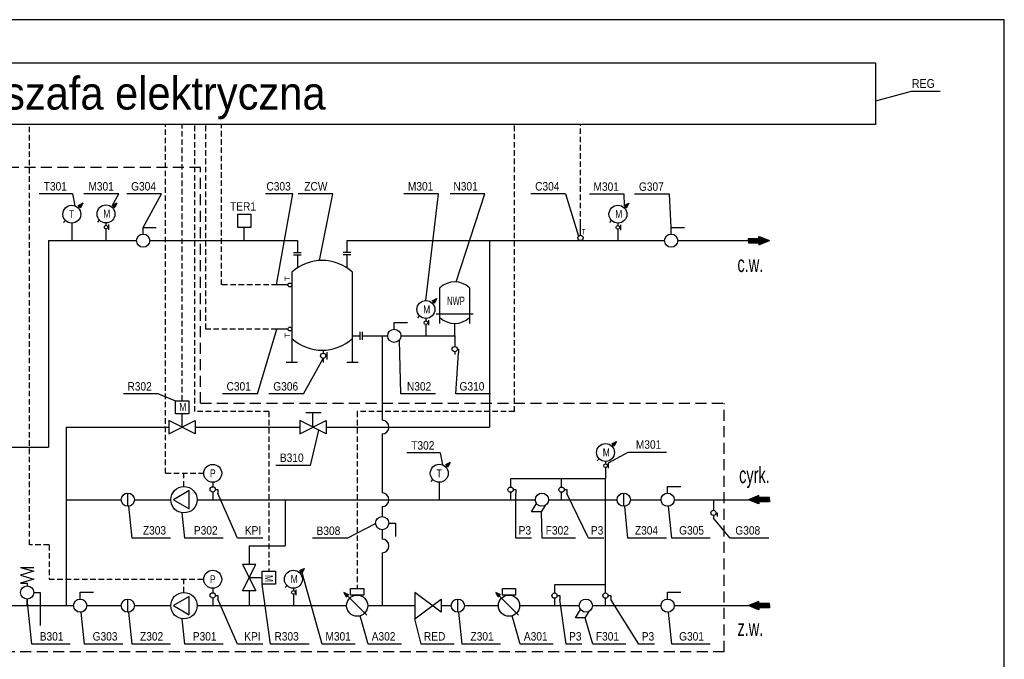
# Model space of a CAD drawing. Extents: x 75 to 485, y 19 to 306.
# Tile 3 of 3: x 261 to 485, y 160 to 306. Entities that reach past the tile are written whole.
import ezdxf

# ---------------------------------------------------------------- set-up
doc = ezdxf.new("R2010")
doc.units = 0
doc.header["$LTSCALE"] = 5
doc.header["$MEASUREMENT"] = 0
doc.linetypes.add('DASHED', pattern=[0.75, 0.5, -0.25])
doc.linetypes.add('HIDDEN', pattern=[0.375, 0.25, -0.125])
doc.layers.add('Kolor', color=7, linetype='CONTINUOUS')
doc.layers.add('Prostok†ty', color=7, linetype='CONTINUOUS')
doc.styles.add('txt', font='txt', dxfattribs={"height": 3.5})

# ---------------------------------------------------------------- blocks, each defined once
blk = doc.blocks.new('*X12')
at = {"layer": 'Prostok†ty', "color": 0, "linetype": 'ByBlock'}
for p, q in [((282.54, 263.36), (283.26, 264.08)), ((282.57, 263.33), (283.29, 264.06)), ((283.27, 264.02), (283.23, 264.06)), ((283.29, 264.05), (283.27, 264.08)), ((283.31, 264.09), (283.3, 264.1)), ((282.31, 263.59), (282.34, 263.62)), ((282.82, 263.1), (282.31, 263.6)), ((282.34, 263.56), (282.45, 263.67)), ((282.83, 263.14), (282.35, 263.62)), ((282.36, 263.53), (282.55, 263.72)), ((282.85, 263.17), (282.38, 263.64)), ((282.39, 263.51), (282.65, 263.77)), ((282.41, 263.48), (282.75, 263.82)), ((282.87, 263.2), (282.42, 263.66)), ((282.44, 263.46), (282.85, 263.87)), ((282.88, 263.24), (282.45, 263.67)), ((282.46, 263.43), (282.95, 263.92)), ((282.9, 263.27), (282.48, 263.69)), ((282.49, 263.41), (283.06, 263.97)), ((282.51, 263.38), (283.16, 264.02)), ((282.92, 263.31), (282.52, 263.71)), ((282.93, 263.34), (282.55, 263.72)), ((282.59, 263.31), (283.24, 263.96)), ((282.95, 263.37), (282.59, 263.74)), ((282.62, 263.28), (283.19, 263.86)), ((282.97, 263.41), (282.62, 263.76)), ((282.64, 263.25), (283.14, 263.75)), ((282.99, 263.44), (282.65, 263.77)), ((282.67, 263.23), (283.09, 263.65)), ((283, 263.48), (282.69, 263.79)), ((282.69, 263.2), (283.04, 263.55)), ((283.02, 263.51), (282.72, 263.81)), ((282.72, 263.18), (282.99, 263.45)), ((282.74, 263.15), (282.94, 263.35)), ((283.04, 263.54), (282.76, 263.82)), ((282.77, 263.13), (282.89, 263.25)), ((283.05, 263.58), (282.79, 263.84)), ((282.79, 263.1), (282.84, 263.14)), ((283.07, 263.61), (282.82, 263.86)), ((283.09, 263.65), (282.86, 263.88)), ((283.1, 263.68), (282.89, 263.89)), ((283.12, 263.71), (282.93, 263.91)), ((283.14, 263.75), (282.96, 263.93)), ((283.16, 263.78), (282.99, 263.94)), ((283.17, 263.82), (283.03, 263.96)), ((283.19, 263.85), (283.06, 263.98)), ((283.21, 263.88), (283.1, 263.99)), ((283.22, 263.92), (283.13, 264.01)), ((283.24, 263.95), (283.16, 264.03)), ((283.26, 263.99), (283.2, 264.05))]:
    blk.add_line(p, q, dxfattribs=at)
blk = doc.blocks.new('*X13')
at = {"layer": 'Prostok†ty', "color": 0, "linetype": 'ByBlock'}
for p, q in [((274.53, 263.52), (274.55, 263.54)), ((275.05, 263.04), (274.55, 263.54)), ((274.56, 263.5), (274.65, 263.59)), ((274.58, 263.47), (274.75, 263.64)), ((275.06, 263.08), (274.58, 263.56)), ((274.61, 263.45), (274.85, 263.69)), ((275.08, 263.11), (274.62, 263.58)), ((274.63, 263.42), (274.96, 263.75)), ((275.1, 263.15), (274.65, 263.59)), ((274.66, 263.4), (275.06, 263.8)), ((274.68, 263.37), (275.16, 263.85)), ((275.11, 263.18), (274.68, 263.61)), ((274.71, 263.35), (275.26, 263.9)), ((275.13, 263.21), (274.72, 263.63)), ((274.73, 263.32), (275.36, 263.95)), ((275.15, 263.25), (274.75, 263.64)), ((274.76, 263.29), (275.46, 264)), ((274.79, 263.27), (275.53, 264.01)), ((275.16, 263.28), (274.79, 263.66)), ((274.81, 263.24), (275.48, 263.91)), ((275.18, 263.32), (274.82, 263.68)), ((274.84, 263.22), (275.43, 263.81)), ((275.2, 263.35), (274.85, 263.69)), ((274.86, 263.19), (275.38, 263.71)), ((275.22, 263.38), (274.89, 263.71)), ((274.89, 263.17), (275.33, 263.61)), ((274.91, 263.14), (275.28, 263.5)), ((275.23, 263.42), (274.92, 263.73)), ((274.94, 263.12), (275.22, 263.4)), ((275.25, 263.45), (274.96, 263.75)), ((274.96, 263.09), (275.17, 263.3)), ((275.27, 263.49), (274.99, 263.76)), ((274.99, 263.07), (275.12, 263.2)), ((275.01, 263.04), (275.07, 263.1)), ((275.28, 263.52), (275.02, 263.78)), ((275.3, 263.55), (275.06, 263.8)), ((275.32, 263.59), (275.09, 263.81)), ((275.33, 263.62), (275.13, 263.83)), ((275.35, 263.66), (275.16, 263.85)), ((275.37, 263.69), (275.19, 263.86)), ((275.38, 263.72), (275.23, 263.88)), ((275.4, 263.76), (275.26, 263.9)), ((275.42, 263.79), (275.3, 263.91)), ((275.44, 263.83), (275.33, 263.93)), ((275.45, 263.86), (275.36, 263.95)), ((275.47, 263.89), (275.4, 263.97)), ((275.49, 263.93), (275.43, 263.98)), ((275.5, 263.96), (275.47, 264)), ((275.52, 264), (275.5, 264.02)), ((275.54, 264.03), (275.53, 264.03))]:
    blk.add_line(p, q, dxfattribs=at)
blk = doc.blocks.new('*X15')
at = {"layer": 'Prostok†ty', "color": 0, "linetype": 'ByBlock'}
for p, q in [((426.84, 255.16), (427.72, 256.04)), ((426.84, 255.36), (427.51, 256.04)), ((426.84, 255.57), (427.31, 256.04)), ((426.84, 255.77), (427.11, 256.04)), ((426.84, 255.97), (426.9, 256.04)), ((427.62, 255.08), (426.84, 255.86)), ((427.42, 255.08), (426.84, 255.66)), ((427.21, 255.08), (426.84, 255.46)), ((427.01, 255.08), (426.84, 255.25)), ((427.82, 255.08), (426.86, 256.04)), ((426.96, 255.08), (427.92, 256.04)), ((428.03, 255.08), (427.07, 256.04)), ((427.16, 255.08), (428.12, 256.04)), ((428.23, 255.08), (427.27, 256.04)), ((427.37, 255.08), (428.33, 256.04)), ((428.43, 255.08), (427.47, 256.04)), ((427.57, 255.08), (428.53, 256.04)), ((428.64, 255.08), (427.68, 256.04)), ((427.77, 255.08), (428.73, 256.04)), ((428.84, 255.08), (427.88, 256.04)), ((427.98, 255.08), (428.94, 256.04)), ((429.05, 255.08), (428.09, 256.04)), ((428.18, 255.08), (429.14, 256.04)), ((429.59, 254.74), (428.29, 256.04)), ((428.39, 255.08), (429.66, 256.35)), ((429.73, 254.8), (428.49, 256.04)), ((428.59, 255.08), (429.8, 256.29)), ((429.88, 254.86), (428.7, 256.04)), ((428.79, 255.08), (429.95, 256.24)), ((430.02, 254.92), (428.9, 256.04)), ((429, 255.08), (430.09, 256.18)), ((430.17, 254.97), (429.1, 256.04)), ((429.2, 255.08), (430.24, 256.12)), ((430.61, 255.15), (429.24, 256.52)), ((429.24, 256.34), (429.37, 256.47)), ((429.24, 256.13), (429.51, 256.41)), ((430.46, 255.09), (429.24, 256.31)), ((430.32, 255.03), (429.24, 256.11)), ((429.24, 254.91), (430.38, 256.06)), ((429.24, 254.71), (430.53, 256)), ((429.39, 254.66), (430.68, 255.94)), ((430.75, 255.21), (429.57, 256.39)), ((429.73, 254.8), (430.82, 255.89)), ((430.9, 255.26), (429.91, 256.25)), ((430.07, 254.93), (430.97, 255.83)), ((431.04, 255.32), (430.25, 256.11)), ((430.41, 255.07), (431.11, 255.77)), ((431.19, 255.38), (430.59, 255.98)), ((430.75, 255.21), (431.26, 255.71)), ((431.33, 255.44), (430.93, 255.84)), ((431.09, 255.34), (431.4, 255.65)), ((431.48, 255.5), (431.27, 255.71)), ((431.43, 255.48), (431.55, 255.6)), ((431.62, 255.56), (431.61, 255.57)), ((429.44, 254.68), (429.24, 254.89)), ((429.3, 254.62), (429.24, 254.69))]:
    blk.add_line(p, q, dxfattribs=at)
blk = doc.blocks.new('*X22')
at = {"layer": 'Prostok†ty', "color": 0, "linetype": 'ByBlock'}
for p, q in [((324.9, 180.57), (324.94, 180.61)), ((325.41, 180.09), (324.91, 180.59)), ((324.93, 180.55), (325.04, 180.66)), ((325.43, 180.13), (324.94, 180.61)), ((324.95, 180.52), (325.14, 180.71)), ((324.98, 180.5), (325.24, 180.76)), ((325.44, 180.16), (324.98, 180.63)), ((325.01, 180.47), (325.34, 180.81)), ((325.46, 180.19), (325.01, 180.64)), ((325.03, 180.45), (325.45, 180.86)), ((325.48, 180.23), (325.04, 180.66)), ((325.06, 180.42), (325.55, 180.91)), ((325.08, 180.4), (325.65, 180.96)), ((325.49, 180.26), (325.08, 180.68)), ((325.11, 180.37), (325.75, 181.01)), ((325.51, 180.3), (325.11, 180.7)), ((325.13, 180.35), (325.85, 181.07)), ((325.53, 180.33), (325.15, 180.71)), ((325.16, 180.32), (325.89, 181.05)), ((325.18, 180.29), (325.84, 180.95)), ((325.55, 180.36), (325.18, 180.73)), ((325.21, 180.27), (325.79, 180.84)), ((325.56, 180.4), (325.21, 180.75)), ((325.23, 180.24), (325.73, 180.74)), ((325.58, 180.43), (325.25, 180.76)), ((325.26, 180.22), (325.68, 180.64)), ((325.6, 180.47), (325.28, 180.78)), ((325.29, 180.19), (325.63, 180.54)), ((325.31, 180.17), (325.58, 180.44)), ((325.61, 180.5), (325.32, 180.8)), ((325.34, 180.14), (325.53, 180.34)), ((325.63, 180.53), (325.35, 180.81)), ((325.36, 180.12), (325.48, 180.23)), ((325.65, 180.57), (325.38, 180.83)), ((325.39, 180.09), (325.43, 180.13)), ((325.66, 180.6), (325.42, 180.85)), ((325.68, 180.64), (325.45, 180.87)), ((325.7, 180.67), (325.49, 180.88)), ((325.71, 180.7), (325.52, 180.9)), ((325.73, 180.74), (325.55, 180.92)), ((325.75, 180.77), (325.59, 180.93)), ((325.77, 180.81), (325.62, 180.95)), ((325.78, 180.84), (325.66, 180.97)), ((325.8, 180.87), (325.69, 180.98)), ((325.82, 180.91), (325.72, 181)), ((325.83, 180.94), (325.76, 181.02)), ((325.85, 180.98), (325.79, 181.03)), ((325.87, 181.01), (325.83, 181.05)), ((325.88, 181.04), (325.86, 181.07)), ((325.9, 181.08), (325.89, 181.09))]:
    blk.add_line(p, q, dxfattribs=at)
blk = doc.blocks.new('*X23')
at = {"layer": 'Prostok†ty', "color": 0, "linetype": 'ByBlock'}
for p, q in [((334.94, 175.6), (334.95, 175.61)), ((334.96, 175.57), (334.98, 175.59)), ((335.69, 174.84), (334.96, 175.57)), ((334.98, 175.53), (335.02, 175.58)), ((335.71, 174.87), (334.99, 175.59)), ((334.99, 175.5), (335.05, 175.56)), ((335.01, 175.47), (335.09, 175.54)), ((335.66, 174.82), (335.01, 175.47)), ((335.03, 175.43), (335.12, 175.52)), ((335.04, 175.4), (335.15, 175.51)), ((335.06, 175.36), (335.19, 175.49)), ((335.63, 174.79), (335.06, 175.37)), ((335.08, 175.33), (335.22, 175.47)), ((335.74, 174.9), (335.09, 175.54)), ((335.1, 175.3), (335.26, 175.46)), ((335.11, 175.26), (335.29, 175.44)), ((335.61, 174.77), (335.11, 175.27)), ((335.13, 175.23), (335.32, 175.42)), ((335.15, 175.19), (335.36, 175.41)), ((335.16, 175.16), (335.39, 175.39)), ((335.58, 174.74), (335.16, 175.17)), ((335.18, 175.13), (335.43, 175.37)), ((335.76, 174.92), (335.19, 175.49)), ((335.2, 175.09), (335.46, 175.36)), ((335.21, 175.06), (335.49, 175.34)), ((335.56, 174.72), (335.21, 175.06)), ((335.23, 175.02), (335.53, 175.32)), ((335.25, 174.99), (335.56, 175.3)), ((335.26, 174.96), (335.6, 175.29)), ((335.53, 174.69), (335.26, 174.96)), ((335.28, 174.92), (335.63, 175.27)), ((335.79, 174.95), (335.3, 175.44)), ((335.3, 174.89), (335.66, 175.25)), ((335.51, 174.67), (335.31, 174.86)), ((335.32, 174.85), (335.7, 175.24)), ((335.33, 174.82), (335.73, 175.22)), ((335.35, 174.79), (335.77, 175.2)), ((335.48, 174.64), (335.36, 174.76)), ((335.37, 174.75), (335.8, 175.19)), ((335.38, 174.72), (335.83, 175.17)), ((335.81, 174.97), (335.4, 175.39)), ((335.4, 174.68), (335.87, 175.15)), ((335.46, 174.62), (335.41, 174.66)), ((335.42, 174.65), (335.9, 175.13)), ((335.43, 174.62), (335.94, 175.12)), ((335.84, 175), (335.5, 175.34)), ((335.86, 175.02), (335.6, 175.29)), ((335.89, 175.05), (335.7, 175.23)), ((335.91, 175.07), (335.8, 175.18)), ((335.94, 175.1), (335.91, 175.13))]:
    blk.add_line(p, q, dxfattribs=at)
blk = doc.blocks.new('*X24')
at = {"layer": 'Prostok†ty', "color": 0, "linetype": 'ByBlock'}
for p, q in [((355.01, 241.87), (355.05, 241.9)), ((355.52, 241.39), (355.02, 241.89)), ((355.04, 241.84), (355.15, 241.95)), ((355.54, 241.42), (355.05, 241.9)), ((355.07, 241.82), (355.25, 242)), ((355.09, 241.79), (355.35, 242.05)), ((355.55, 241.45), (355.09, 241.92)), ((355.12, 241.77), (355.46, 242.1)), ((355.57, 241.49), (355.12, 241.94)), ((355.14, 241.74), (355.56, 242.16)), ((355.59, 241.52), (355.15, 241.95)), ((355.17, 241.71), (355.66, 242.21)), ((355.19, 241.69), (355.76, 242.26)), ((355.61, 241.56), (355.19, 241.97)), ((355.22, 241.66), (355.86, 242.31)), ((355.62, 241.59), (355.22, 241.99)), ((355.24, 241.64), (355.96, 242.36)), ((355.64, 241.62), (355.26, 242.01)), ((355.27, 241.61), (356, 242.34)), ((355.29, 241.59), (355.95, 242.24)), ((355.66, 241.66), (355.29, 242.02)), ((355.32, 241.56), (355.9, 242.14)), ((355.67, 241.69), (355.32, 242.04)), ((355.35, 241.54), (355.84, 242.04)), ((355.69, 241.73), (355.36, 242.06)), ((355.37, 241.51), (355.79, 241.93)), ((355.71, 241.76), (355.39, 242.07)), ((355.4, 241.49), (355.74, 241.83)), ((355.42, 241.46), (355.69, 241.73)), ((355.72, 241.79), (355.43, 242.09)), ((355.74, 241.83), (355.46, 242.11)), ((355.76, 241.86), (355.49, 242.12)), ((355.77, 241.89), (355.53, 242.14)), ((355.79, 241.93), (355.56, 242.16)), ((355.81, 241.96), (355.6, 242.17)), ((355.83, 242), (355.63, 242.19)), ((355.84, 242.03), (355.66, 242.21)), ((355.86, 242.06), (355.7, 242.23)), ((355.88, 242.1), (355.73, 242.24)), ((355.89, 242.13), (355.77, 242.26)), ((355.91, 242.17), (355.8, 242.28)), ((355.93, 242.2), (355.83, 242.29)), ((355.94, 242.23), (355.87, 242.31)), ((355.96, 242.27), (355.9, 242.33)), ((355.98, 242.3), (355.94, 242.34)), ((355.99, 242.34), (355.97, 242.36)), ((356.01, 242.37), (356, 242.38)), ((355.45, 241.43), (355.64, 241.63)), ((355.47, 241.41), (355.59, 241.53)), ((355.5, 241.38), (355.54, 241.43))]:
    blk.add_line(p, q, dxfattribs=at)
blk = doc.blocks.new('*X25')
at = {"layer": 'Prostok†ty', "color": 0, "linetype": 'ByBlock'}
for p, q in [((398.66, 263.52), (398.69, 263.55)), ((399.16, 263.04), (398.66, 263.54)), ((398.68, 263.49), (398.79, 263.6)), ((399.18, 263.07), (398.7, 263.55)), ((398.71, 263.47), (398.9, 263.65)), ((399.2, 263.1), (398.73, 263.57)), ((398.74, 263.44), (399, 263.7)), ((398.76, 263.42), (399.1, 263.75)), ((399.22, 263.14), (398.77, 263.59)), ((398.79, 263.39), (399.2, 263.8)), ((399.23, 263.17), (398.8, 263.6)), ((398.81, 263.36), (399.3, 263.86)), ((399.25, 263.2), (398.83, 263.62)), ((398.84, 263.34), (399.4, 263.91)), ((398.86, 263.31), (399.51, 263.96)), ((399.27, 263.24), (398.87, 263.64)), ((398.89, 263.29), (399.61, 264.01)), ((399.28, 263.27), (398.9, 263.65)), ((398.91, 263.26), (399.64, 263.99)), ((399.3, 263.31), (398.93, 263.67)), ((398.94, 263.24), (399.59, 263.89)), ((398.96, 263.21), (399.54, 263.79)), ((399.32, 263.34), (398.97, 263.69)), ((398.99, 263.19), (399.49, 263.69)), ((399.33, 263.37), (399, 263.71)), ((399.02, 263.16), (399.44, 263.58)), ((399.35, 263.41), (399.04, 263.72)), ((399.04, 263.14), (399.39, 263.48)), ((399.37, 263.44), (399.07, 263.74)), ((399.07, 263.11), (399.34, 263.38)), ((399.09, 263.08), (399.29, 263.28)), ((399.38, 263.48), (399.1, 263.76)), ((399.12, 263.06), (399.24, 263.18)), ((399.4, 263.51), (399.14, 263.77)), ((399.14, 263.03), (399.18, 263.08)), ((399.42, 263.54), (399.17, 263.79)), ((399.44, 263.58), (399.21, 263.81)), ((399.45, 263.61), (399.24, 263.82)), ((399.47, 263.65), (399.27, 263.84)), ((399.49, 263.68), (399.31, 263.86)), ((399.5, 263.71), (399.34, 263.88)), ((399.52, 263.75), (399.38, 263.89)), ((399.54, 263.78), (399.41, 263.91)), ((399.55, 263.82), (399.44, 263.93)), ((399.57, 263.85), (399.48, 263.94)), ((399.59, 263.88), (399.51, 263.96)), ((399.61, 263.92), (399.55, 263.98)), ((399.62, 263.95), (399.58, 263.99)), ((399.64, 263.99), (399.61, 264.01)), ((399.66, 264.02), (399.65, 264.03))]:
    blk.add_line(p, q, dxfattribs=at)
blk = doc.blocks.new('*X26')
at = {"layer": 'Prostok†ty', "color": 0, "linetype": 'ByBlock'}
for p, q in [((369.44, 175.6), (369.45, 175.61)), ((369.46, 175.57), (369.48, 175.59)), ((370.19, 174.84), (369.46, 175.57)), ((369.48, 175.53), (369.52, 175.58)), ((370.21, 174.87), (369.49, 175.59)), ((369.49, 175.5), (369.55, 175.56)), ((369.51, 175.47), (369.59, 175.54)), ((370.16, 174.82), (369.51, 175.47)), ((369.53, 175.43), (369.62, 175.52)), ((369.54, 175.4), (369.65, 175.51)), ((369.56, 175.36), (369.69, 175.49)), ((370.13, 174.79), (369.56, 175.37)), ((369.58, 175.33), (369.72, 175.47)), ((370.24, 174.9), (369.59, 175.54)), ((369.6, 175.3), (369.76, 175.46)), ((369.61, 175.26), (369.79, 175.44)), ((370.11, 174.77), (369.61, 175.27)), ((369.63, 175.23), (369.82, 175.42)), ((369.65, 175.19), (369.86, 175.41)), ((369.66, 175.16), (369.89, 175.39)), ((370.08, 174.74), (369.66, 175.17)), ((369.68, 175.13), (369.93, 175.37)), ((370.26, 174.92), (369.69, 175.49)), ((369.7, 175.09), (369.96, 175.36)), ((369.71, 175.06), (369.99, 175.34)), ((370.06, 174.72), (369.71, 175.06)), ((369.73, 175.02), (370.03, 175.32)), ((369.75, 174.99), (370.06, 175.3)), ((369.76, 174.96), (370.1, 175.29)), ((370.03, 174.69), (369.76, 174.96)), ((369.78, 174.92), (370.13, 175.27)), ((370.29, 174.95), (369.8, 175.44)), ((369.8, 174.89), (370.16, 175.25)), ((370.01, 174.67), (369.81, 174.86)), ((369.82, 174.85), (370.2, 175.24)), ((369.83, 174.82), (370.23, 175.22)), ((369.85, 174.79), (370.27, 175.2)), ((369.98, 174.64), (369.86, 174.76)), ((369.87, 174.75), (370.3, 175.19)), ((369.88, 174.72), (370.33, 175.17)), ((370.31, 174.97), (369.9, 175.39)), ((369.9, 174.68), (370.37, 175.15)), ((369.96, 174.62), (369.91, 174.66)), ((369.92, 174.65), (370.4, 175.13)), ((369.93, 174.62), (370.44, 175.12)), ((370.34, 175), (370, 175.34)), ((370.36, 175.02), (370.1, 175.29)), ((370.39, 175.05), (370.2, 175.23)), ((370.41, 175.07), (370.3, 175.18)), ((370.44, 175.1), (370.41, 175.13))]:
    blk.add_line(p, q, dxfattribs=at)
blk = doc.blocks.new('*X27')
at = {"layer": 'Prostok†ty', "color": 0, "linetype": 'ByBlock'}
for p, q in [((395.84, 209.38), (395.87, 209.41)), ((396.35, 208.9), (395.84, 209.4)), ((395.86, 209.35), (395.98, 209.46)), ((396.36, 208.93), (395.88, 209.42)), ((395.89, 209.33), (396.08, 209.51)), ((396.38, 208.97), (395.91, 209.43)), ((395.92, 209.3), (396.18, 209.57)), ((395.94, 209.28), (396.28, 209.62)), ((396.4, 209), (395.95, 209.45)), ((395.97, 209.25), (396.38, 209.67)), ((396.41, 209.03), (395.98, 209.47)), ((395.99, 209.23), (396.48, 209.72)), ((396.43, 209.07), (396.01, 209.48)), ((396.02, 209.2), (396.59, 209.77)), ((396.04, 209.18), (396.69, 209.82)), ((396.45, 209.1), (396.05, 209.5)), ((396.07, 209.15), (396.79, 209.87)), ((396.46, 209.13), (396.08, 209.52)), ((396.09, 209.12), (396.82, 209.85)), ((396.12, 209.1), (396.77, 209.75)), ((396.48, 209.17), (396.12, 209.53)), ((396.14, 209.07), (396.72, 209.65)), ((396.5, 209.2), (396.15, 209.55)), ((396.17, 209.05), (396.67, 209.55)), ((396.51, 209.24), (396.18, 209.57)), ((396.2, 209.02), (396.62, 209.45)), ((396.53, 209.27), (396.22, 209.58)), ((396.22, 209), (396.57, 209.34)), ((396.55, 209.3), (396.25, 209.6)), ((396.25, 208.97), (396.52, 209.24)), ((396.27, 208.95), (396.47, 209.14)), ((396.57, 209.34), (396.29, 209.62)), ((396.3, 208.92), (396.42, 209.04)), ((396.58, 209.37), (396.32, 209.64)), ((396.32, 208.9), (396.37, 208.94)), ((396.6, 209.41), (396.35, 209.65)), ((396.62, 209.44), (396.39, 209.67)), ((396.63, 209.47), (396.42, 209.69)), ((396.65, 209.51), (396.46, 209.7)), ((396.67, 209.54), (396.49, 209.72)), ((396.68, 209.58), (396.52, 209.74)), ((396.7, 209.61), (396.56, 209.75)), ((396.72, 209.64), (396.59, 209.77)), ((396.73, 209.68), (396.62, 209.79)), ((396.75, 209.71), (396.66, 209.81)), ((396.77, 209.75), (396.69, 209.82)), ((396.79, 209.78), (396.73, 209.84)), ((396.8, 209.81), (396.76, 209.86)), ((396.82, 209.85), (396.79, 209.87)), ((396.84, 209.88), (396.83, 209.89))]:
    blk.add_line(p, q, dxfattribs=at)
blk = doc.blocks.new('*X28')
at = {"layer": 'Prostok†ty', "color": 0, "linetype": 'ByBlock'}
for p, q in [((427.14, 196.57), (427.54, 196.98)), ((427.28, 196.51), (427.88, 197.11)), ((427.43, 196.46), (428.22, 197.25)), ((428.4, 196.07), (427.51, 196.96)), ((427.58, 196.4), (428.56, 197.38)), ((428.74, 195.93), (427.65, 197.02)), ((427.72, 196.34), (428.9, 197.52)), ((429.08, 195.8), (427.8, 197.08)), ((427.87, 196.28), (429.24, 197.65)), ((429.24, 195.84), (427.94, 197.14)), ((428.01, 196.22), (429.24, 197.45)), ((429.24, 196.05), (428.09, 197.19)), ((428.16, 196.17), (429.24, 197.24)), ((429.27, 196.21), (428.23, 197.25)), ((428.3, 196.11), (429.37, 197.17)), ((429.48, 196.21), (428.38, 197.31)), ((428.45, 196.05), (429.57, 197.17)), ((429.68, 196.21), (428.52, 197.37)), ((428.59, 195.99), (429.78, 197.17)), ((429.88, 196.21), (428.67, 197.43)), ((428.74, 195.93), (429.98, 197.17)), ((430.09, 196.21), (428.81, 197.49)), ((428.88, 195.87), (430.18, 197.17)), ((429.24, 197.27), (428.96, 197.54)), ((429.24, 197.47), (429.11, 197.6)), ((430.29, 196.21), (429.33, 197.17)), ((429.43, 196.21), (430.39, 197.17)), ((430.49, 196.21), (429.53, 197.17)), ((429.63, 196.21), (430.59, 197.17)), ((430.7, 196.21), (429.74, 197.17)), ((429.83, 196.21), (430.79, 197.17)), ((430.9, 196.21), (429.94, 197.17)), ((430.04, 196.21), (431, 197.17)), ((431.1, 196.21), (430.14, 197.17)), ((430.24, 196.21), (431.2, 197.17)), ((431.31, 196.21), (430.35, 197.17)), ((430.45, 196.21), (431.41, 197.17)), ((431.51, 196.21), (430.55, 197.17)), ((430.65, 196.21), (431.61, 197.17)), ((431.64, 196.29), (430.76, 197.17)), ((430.85, 196.21), (431.64, 197)), ((431.64, 196.5), (430.96, 197.17)), ((431.64, 196.7), (431.16, 197.17)), ((431.64, 196.9), (431.37, 197.17)), ((431.64, 197.11), (431.57, 197.17)), ((426.85, 196.69), (426.86, 196.7)), ((427.04, 196.61), (426.92, 196.73)), ((426.99, 196.63), (427.2, 196.84)), ((427.38, 196.48), (427.07, 196.79)), ((427.72, 196.34), (427.21, 196.85)), ((428.06, 196.2), (427.36, 196.9)), ((429.03, 195.82), (429.24, 196.02)), ((429.18, 195.76), (429.24, 195.82)), ((431.06, 196.21), (431.64, 196.79)), ((431.26, 196.21), (431.64, 196.59)), ((431.46, 196.21), (431.64, 196.39))]:
    blk.add_line(p, q, dxfattribs=at)
blk = doc.blocks.new('*X29')
at = {"layer": 'Prostok†ty', "color": 0, "linetype": 'ByBlock'}
for p, q in [((426.85, 172.61), (426.86, 172.63)), ((427.04, 172.54), (426.92, 172.65)), ((426.99, 172.55), (427.2, 172.76)), ((427.38, 172.4), (427.07, 172.71)), ((427.14, 172.5), (427.54, 172.9)), ((427.72, 172.26), (427.21, 172.77)), ((427.28, 172.44), (427.88, 173.04)), ((428.06, 172.13), (427.36, 172.83)), ((427.43, 172.38), (428.22, 173.17)), ((428.4, 171.99), (427.51, 172.89)), ((427.58, 172.32), (428.56, 173.31)), ((428.74, 171.86), (427.65, 172.94)), ((427.72, 172.26), (428.9, 173.44)), ((429.08, 171.72), (427.8, 173)), ((427.87, 172.21), (429.24, 173.58)), ((429.24, 171.77), (427.94, 173.06)), ((428.01, 172.15), (429.24, 173.37)), ((429.24, 171.97), (428.09, 173.12)), ((428.16, 172.09), (429.24, 173.17)), ((429.27, 172.14), (428.23, 173.18)), ((428.3, 172.03), (429.37, 173.1)), ((429.48, 172.14), (428.38, 173.23)), ((428.45, 171.97), (429.57, 173.1)), ((429.68, 172.14), (428.52, 173.29)), ((428.59, 171.91), (429.78, 173.1)), ((429.88, 172.14), (428.67, 173.35)), ((428.74, 171.86), (429.98, 173.1)), ((430.09, 172.14), (428.81, 173.41)), ((428.88, 171.8), (430.18, 173.1)), ((429.24, 173.19), (428.96, 173.47)), ((429.24, 173.4), (429.11, 173.53)), ((430.29, 172.14), (429.33, 173.1)), ((429.43, 172.14), (430.39, 173.1)), ((430.49, 172.14), (429.53, 173.1)), ((429.63, 172.14), (430.59, 173.1)), ((430.7, 172.14), (429.74, 173.1)), ((429.83, 172.14), (430.79, 173.1)), ((430.9, 172.14), (429.94, 173.1)), ((430.04, 172.14), (431, 173.1)), ((431.1, 172.14), (430.14, 173.1)), ((430.24, 172.14), (431.2, 173.1)), ((431.31, 172.14), (430.35, 173.1)), ((430.45, 172.14), (431.41, 173.1)), ((431.51, 172.14), (430.55, 173.1)), ((430.65, 172.14), (431.61, 173.1)), ((431.64, 172.22), (430.76, 173.1)), ((430.85, 172.14), (431.64, 172.92)), ((431.64, 172.42), (430.96, 173.1)), ((431.06, 172.14), (431.64, 172.72)), ((431.64, 172.62), (431.16, 173.1)), ((431.26, 172.14), (431.64, 172.51)), ((431.64, 172.83), (431.37, 173.1)), ((431.46, 172.14), (431.64, 172.31)), ((431.64, 173.03), (431.57, 173.1)), ((429.03, 171.74), (429.24, 171.95)), ((429.18, 171.68), (429.24, 171.74))]:
    blk.add_line(p, q, dxfattribs=at)
blk = doc.blocks.new('*X32')
at = {"layer": 'Prostok†ty', "color": 0, "linetype": 'ByBlock'}
for p, q in [((358.05, 204.66), (358.07, 204.68)), ((358.57, 204.18), (358.07, 204.68)), ((358.08, 204.63), (358.17, 204.73)), ((358.1, 204.61), (358.27, 204.78)), ((358.58, 204.21), (358.1, 204.69)), ((358.13, 204.58), (358.38, 204.83)), ((358.6, 204.25), (358.14, 204.71)), ((358.15, 204.56), (358.48, 204.88)), ((358.62, 204.28), (358.17, 204.73)), ((358.18, 204.53), (358.58, 204.93)), ((358.2, 204.5), (358.68, 204.98)), ((358.63, 204.31), (358.21, 204.74)), ((358.23, 204.48), (358.78, 205.03)), ((358.65, 204.35), (358.24, 204.76)), ((358.25, 204.45), (358.88, 205.08)), ((358.67, 204.38), (358.27, 204.78)), ((358.28, 204.43), (358.98, 205.13)), ((358.31, 204.4), (359.05, 205.15)), ((358.68, 204.42), (358.31, 204.79)), ((358.33, 204.38), (359, 205.04)), ((358.7, 204.45), (358.34, 204.81)), ((358.36, 204.35), (358.95, 204.94)), ((358.38, 204.33), (358.9, 204.84)), ((358.72, 204.48), (358.38, 204.83)), ((358.74, 204.52), (358.41, 204.85)), ((358.41, 204.3), (358.85, 204.74)), ((358.43, 204.28), (358.8, 204.64)), ((358.75, 204.55), (358.44, 204.86)), ((358.46, 204.25), (358.74, 204.54)), ((358.77, 204.59), (358.48, 204.88)), ((358.48, 204.22), (358.69, 204.43)), ((358.79, 204.62), (358.51, 204.9)), ((358.51, 204.2), (358.64, 204.33)), ((358.53, 204.17), (358.59, 204.23)), ((358.8, 204.65), (358.54, 204.91)), ((358.82, 204.69), (358.58, 204.93)), ((358.84, 204.72), (358.61, 204.95)), ((358.85, 204.76), (358.65, 204.96)), ((358.87, 204.79), (358.68, 204.98)), ((358.89, 204.82), (358.71, 205)), ((358.91, 204.86), (358.75, 205.01)), ((358.92, 204.89), (358.78, 205.03)), ((358.94, 204.93), (358.82, 205.05)), ((358.96, 204.96), (358.85, 205.07)), ((358.97, 204.99), (358.88, 205.08)), ((358.99, 205.03), (358.92, 205.1)), ((359.01, 205.06), (358.95, 205.12)), ((359.02, 205.1), (358.99, 205.13)), ((359.04, 205.13), (359.02, 205.15)), ((359.06, 205.16), (359.05, 205.17))]:
    blk.add_line(p, q, dxfattribs=at)

msp = doc.modelspace()

# ---------------------------------------------------------------- linework, layer by layer
at = {"layer": 'Kolor', "color": 12, "linetype": 'Continuous'}
for p, q in [((426.84, 255.56), (426.84, 256.04)), ((426.84, 256.04), (429.24, 256.04)), ((426.84, 255.56), (426.84, 255.08)), ((429.24, 256.04), (429.24, 256.52)), ((429.24, 256.52), (431.64, 255.56)), ((429.24, 254.6), (431.64, 255.56)), ((426.84, 255.08), (429.24, 255.08)), ((429.24, 255.08), (429.24, 254.6))]:
    msp.add_line(p, q, dxfattribs=at)
at = {"layer": 'Prostok†ty', "color": 15, "linetype": 'Continuous'}
for p, q in [((485, 305.75), (75, 305.75)), ((485, 18.75), (485, 305.75)), ((120.48, 295.97), (455.73, 295.97)), ((455.73, 295.97), (455.73, 281.97)), ((463.86, 289.47), (455.73, 287.22)), ((470.44, 289.47), (463.86, 289.47)), ((455.73, 281.97), (120.48, 281.97)), ((273.24, 266.18), (265.68, 266.18)), ((273.24, 266.18), (273.78, 263.47)), ((283.74, 266.18), (275.84, 266.18)), ((282.3, 263.6), (283.74, 266.18)), ((293.43, 266.18), (285.54, 266.18)), ((289.28, 258.56), (293.43, 266.18)), ((323.29, 266.18), (317.11, 266.18)), ((319.62, 245.48), (323.29, 266.18)), ((332.43, 266.18), (324.54, 266.18)), ((329.34, 251.04), (332.43, 266.18)), ((356.43, 266.18), (348.54, 266.18)), ((353.53, 241.95), (356.43, 266.18)), ((366.93, 266.18), (359.04, 266.18)), ((360.45, 246.17), (366.93, 266.18)), ((385.29, 266.18), (377.39, 266.18)), ((385.29, 266.18), (388.23, 256.55)), ((398.58, 266.11), (390.69, 266.11)), ((398.65, 263.53), (398.58, 266.11)), ((408.88, 266.11), (400.98, 266.11)), ((409.28, 258.56), (408.88, 266.11)), ((315.24, 220.74), (319.63, 235.46)), ((347.84, 220.74), (347.54, 232.97)), ((325.74, 220.74), (330.19, 228.79)), ((360.34, 220.74), (360.93, 230.07)), ((292.74, 220.74), (284.84, 220.74)), ((292.74, 220.74), (296.63, 219.19)), ((315.24, 220.74), (307.34, 220.74)), ((325.74, 220.74), (317.84, 220.74)), ((355.74, 220.74), (347.84, 220.74)), ((368.24, 220.74), (360.34, 220.74)), ((327.35, 204.43), (329.21, 212.52)), ((356.76, 207.32), (349.21, 207.32)), ((356.76, 207.32), (357.3, 204.61)), ((399.47, 207.43), (394.96, 205.01)), ((408.19, 207.43), (399.47, 207.43)), ((327.35, 204.43), (319.46, 204.43)), ((310.76, 187.93), (306.29, 198.14)), ((373.98, 187.93), (374, 198.08)), ((390.48, 187.93), (385.59, 198.08)), ((286.76, 187.93), (286.03, 195.21)), ((399.47, 187.93), (398.73, 195.21)), ((409.45, 187.93), (408.71, 195.21)), ((298.76, 187.93), (298.18, 193.72)), ((379.98, 187.93), (379.79, 193.97)), ((422.73, 187.92), (418.9, 192.5)), ((335.63, 187.93), (342.1, 191.29)), ((295.49, 187.93), (286.76, 187.93)), ((307.49, 187.93), (298.76, 187.93)), ((316.49, 187.93), (310.76, 187.93)), ((335.63, 187.93), (327.74, 187.93)), ((377.52, 187.93), (373.98, 187.93)), ((387.51, 187.93), (379.98, 187.93)), ((394.02, 187.93), (390.48, 187.93)), ((408.19, 187.93), (399.47, 187.93)), ((418.17, 187.93), (409.45, 187.93)), ((431.45, 187.92), (422.73, 187.92)), ((329.96, 163.85), (325.4, 180.08)), ((318.26, 163.85), (316.36, 177.49)), ((263.95, 163.85), (262.91, 174.12)), ((310.76, 163.85), (306.29, 174.06)), ((385.46, 163.85), (383.98, 174)), ((401.96, 163.85), (395.57, 174)), ((275.95, 163.85), (275.21, 171.13)), ((286.76, 163.85), (286.03, 171.13)), ((340.46, 163.85), (338.64, 170.32)), ((361.76, 163.85), (361.03, 171.13)), ((374.96, 163.85), (373.14, 170.32)), ((409.45, 163.85), (408.71, 171.13)), ((298.76, 163.85), (298.18, 169.64)), ((352.46, 163.85), (351.03, 169.61)), ((391.46, 163.85), (389.76, 169.89)), ((272.67, 163.85), (263.95, 163.85)), ((284.67, 163.85), (275.95, 163.85)), ((295.49, 163.85), (286.76, 163.85)), ((307.49, 163.85), (298.76, 163.85)), ((316.49, 163.85), (310.76, 163.85)), ((326.99, 163.85), (318.26, 163.85)), ((337.49, 163.85), (329.96, 163.85)), ((347.99, 163.85), (340.46, 163.85)), ((359.99, 163.85), (352.46, 163.85)), ((370.49, 163.85), (361.76, 163.85)), ((382.49, 163.85), (374.96, 163.85)), ((389, 163.85), (385.46, 163.85)), ((398.99, 163.85), (391.46, 163.85)), ((405.5, 163.85), (401.96, 163.85)), ((418.17, 163.85), (409.45, 163.85))]:
    msp.add_line(p, q, dxfattribs=at)
at = {"layer": 'Prostok†ty', "color": 14, "linetype": 'HIDDEN'}
for p, q in [((263.48, 186.44), (263.48, 281.97)), ((294.38, 202.69), (294.38, 281.97)), ((298.13, 219.19), (298.13, 281.97)), ((301.05, 216.71), (301.05, 281.97)), ((303.55, 235.46), (303.55, 281.97)), ((307.06, 245.48), (307.06, 281.97)), ((373.68, 216.71), (373.68, 281.97)), ((388.68, 259.16), (388.68, 281.97)), ((319.73, 245.48), (307.06, 245.48)), ((319.63, 235.46), (303.55, 235.46)), ((317.86, 216.71), (301.05, 216.71)), ((317.86, 216.71), (317.86, 180.49)), ((337.93, 216.71), (337.93, 176.52)), ((373.68, 216.71), (337.93, 216.71)), ((294.38, 202.69), (303.05, 202.69)), ((298.56, 199.69), (298.56, 202.69)), ((267.89, 186.44), (263.48, 186.44)), ((267.89, 186.44), (267.89, 178.62)), ((267.89, 178.62), (303.05, 178.62)), ((298.56, 175.62), (298.56, 178.62))]:
    msp.add_line(p, q, dxfattribs=at)
at = {"layer": 'Prostok†ty', "color": 15, "linetype": 'DASHED'}
for p, q in [((302.3, 272.19), (151.2, 272.19)), ((302.3, 218.61), (302.3, 272.19)), ((302.3, 218.61), (421.34, 218.61)), ((421.34, 162.12), (421.34, 218.61)), ((421.34, 162.12), (151.2, 162.12))]:
    msp.add_line(p, q, dxfattribs=at)
at = {"layer": 'Prostok†ty', "color": 12, "linetype": 'Continuous'}
for p, q in [((282.3, 263.6), (283.32, 264.1)), ((283.32, 264.1), (282.81, 263.09)), ((274.51, 263), (274.78, 263.28)), ((274.52, 263.53), (275.54, 264.04)), ((274.78, 263.28), (274.52, 263.53)), ((275.03, 263.02), (274.78, 263.28)), ((275.54, 264.04), (275.03, 263.02)), ((282.28, 263.07), (282.55, 263.34)), ((282.55, 263.34), (282.3, 263.6)), ((282.81, 263.09), (282.55, 263.34)), ((398.63, 263), (398.9, 263.27)), ((398.65, 263.53), (399.66, 264.04)), ((398.9, 263.27), (398.65, 263.53)), ((399.16, 263.02), (398.9, 263.27)), ((399.66, 264.04), (399.16, 263.02)), ((271.2, 259.7), (271.62, 260.12)), ((278.97, 259.76), (279.4, 260.19)), ((280.84, 259.59), (280.84, 259.05)), ((310.77, 258.56), (310.77, 261.56)), ((310.77, 261.56), (313.77, 261.56)), ((313.77, 261.56), (313.77, 258.56)), ((395.32, 259.69), (395.75, 260.12)), ((273.07, 259.52), (273.07, 255.56)), ((280.84, 258.21), (280.84, 255.63)), ((281.26, 258.63), (281.43, 258.63)), ((281.43, 259.22), (281.43, 258.04)), ((289.28, 257.06), (289.28, 258.56)), ((289.28, 258.56), (292.28, 258.56)), ((313.77, 258.56), (310.77, 258.56)), ((312.27, 255.56), (312.27, 258.56)), ((388.68, 256.76), (388.68, 259.16)), ((397.19, 259.52), (397.19, 258.98)), ((397.19, 258.14), (397.19, 255.56)), ((397.61, 258.56), (397.78, 258.56)), ((397.78, 259.15), (397.78, 257.97)), ((409.28, 257.06), (409.28, 258.56)), ((409.28, 258.56), (412.28, 258.56)), ((267.81, 255.56), (267.81, 208.62)), ((267.81, 255.56), (287.78, 255.56)), ((290.78, 255.56), (324.33, 255.56)), ((324.33, 255.56), (324.33, 252.84)), ((335.61, 255.56), (407.78, 255.56)), ((335.61, 255.56), (335.61, 252.84)), ((410.78, 255.56), (426.84, 255.56)), ((323.44, 252.84), (325.22, 252.84)), ((323.44, 252.36), (325.22, 252.36)), ((324.33, 252.36), (324.33, 249.35)), ((336.5, 252.84), (334.72, 252.84)), ((336.5, 252.36), (334.72, 252.36)), ((335.61, 252.36), (335.61, 249.35)), ((323.07, 248.36), (323.07, 227.86)), ((336.87, 227.86), (336.87, 248.36)), ((322.21, 245.48), (319.62, 245.48)), ((322.22, 235.46), (319.63, 235.46)), ((336.87, 233.91), (338.56, 233.91)), ((338.56, 234.8), (338.56, 233.02)), ((330.19, 230.66), (330.19, 229.99)), ((330.19, 228.79), (330.19, 227.86)), ((330.79, 229.39), (331.03, 229.39)), ((331.03, 230.23), (331.03, 229.39)), ((331.03, 229.39), (331.03, 228.55)), ((324.37, 227.86), (321.78, 227.86)), ((338.17, 227.86), (335.58, 227.86)), ((251.35, 208.62), (267.81, 208.62))]:
    msp.add_line(p, q, dxfattribs=at)
at = {"layer": 'Prostok†ty', "color": 11, "linetype": 'Continuous'}
for p, q in [((368, 255.56), (368, 213.19)), ((356.72, 236.73), (356.72, 244.83)), ((363.47, 244.83), (363.47, 236.73)), ((355, 241.88), (356.02, 242.39)), ((355.26, 241.62), (355, 241.88)), ((356.02, 242.39), (355.51, 241.37)), ((354.99, 241.35), (355.26, 241.62)), ((355.51, 241.37), (355.26, 241.62)), ((351.68, 238.05), (352.1, 238.47)), ((353.54, 237.87), (353.54, 237.33)), ((354.13, 237.5), (354.13, 236.32)), ((355.91, 238.89), (364.28, 238.89)), ((346.37, 235.44), (346.37, 236.94)), ((346.37, 236.94), (349.37, 236.94)), ((353.54, 236.49), (353.54, 233.91)), ((353.96, 236.91), (354.13, 236.91)), ((360.09, 233.91), (360.09, 236.73)), ((339.04, 234.8), (339.04, 233.02)), ((339.04, 233.91), (344.87, 233.91)), ((343.59, 233.91), (343.59, 214.75)), ((347.87, 233.91), (360.09, 233.91)), ((360.09, 233.91), (360.09, 231.51)), ((360.69, 230.91), (360.93, 230.91)), ((360.93, 230.91), (360.93, 230.07)), ((360.09, 230.31), (360.09, 229.71)), ((296.63, 216.19), (296.63, 219.19)), ((296.63, 219.19), (299.63, 219.19)), ((299.63, 219.19), (299.63, 216.19)), ((299.63, 216.19), (296.63, 216.19)), ((298.13, 213.19), (298.13, 216.19)), ((326.27, 216.52), (329.72, 216.52)), ((327.86, 213.19), (327.86, 216.52)), ((271.78, 213.19), (271.78, 172.62)), ((271.78, 213.19), (295.13, 213.19)), ((295.13, 214.69), (295.13, 211.69)), ((295.13, 211.69), (301.13, 214.69)), ((301.13, 211.69), (295.13, 214.69)), ((298.12, 213.2), (298.13, 213.2)), ((301.13, 214.69), (301.13, 211.69)), ((301.13, 213.19), (324.86, 213.19)), ((324.86, 211.69), (330.86, 214.69)), ((330.86, 211.69), (324.86, 214.69)), ((324.86, 214.69), (324.86, 211.69)), ((330.86, 214.69), (330.86, 211.69)), ((330.86, 213.19), (368, 213.19)), ((343.59, 211.63), (343.59, 198.25)), ((395.81, 208.86), (396.08, 209.14)), ((395.83, 209.39), (396.84, 209.9)), ((396.08, 209.14), (395.83, 209.39)), ((396.34, 208.88), (396.08, 209.14)), ((396.84, 209.9), (396.34, 208.88)), ((392.5, 205.56), (392.93, 205.98)), ((358.03, 204.14), (358.3, 204.41)), ((358.05, 204.66), (359.06, 205.17)), ((358.3, 204.41), (358.05, 204.66)), ((358.55, 204.15), (358.3, 204.41)), ((359.06, 205.17), (358.55, 204.15)), ((394.37, 205.38), (394.37, 204.84)), ((394.37, 204), (394.37, 201.42)), ((394.79, 204.42), (394.96, 204.42)), ((394.96, 205.01), (394.96, 203.83)), ((394.37, 201.42), (372.8, 201.42)), ((372.8, 201.42), (372.8, 199.58)), ((384.39, 199.58), (384.39, 201.42)), ((394.37, 175.5), (394.37, 201.42)), ((305.09, 200.65), (305.09, 199.64)), ((354.72, 200.83), (355.14, 201.25)), ((356.59, 200.66), (356.59, 196.7)), ((408.49, 198.22), (408.49, 199.72)), ((408.49, 199.72), (411.49, 199.72)), ((285.8, 195.19), (285.8, 198.19)), ((299.76, 198.77), (296.16, 196.69)), ((299.76, 194.62), (299.76, 198.77)), ((305.09, 198.44), (305.09, 196.69)), ((305.69, 199.04), (306.29, 199.04)), ((306.29, 199.04), (306.29, 198.14)), ((372.8, 198.38), (372.8, 196.74)), ((373.4, 198.98), (374, 198.98)), ((374, 198.98), (374, 198.08)), ((384.39, 196.74), (384.39, 198.38)), ((384.99, 198.98), (385.59, 198.98)), ((385.59, 198.98), (385.59, 198.08)), ((398.51, 195.19), (398.51, 198.19)), ((429.24, 197.65), (426.84, 196.69)), ((429.24, 197.17), (429.24, 197.65)), ((431.64, 197.17), (429.24, 197.17)), ((431.64, 196.69), (431.64, 197.17)), ((271.78, 196.69), (284.3, 196.69)), ((287.3, 196.69), (295.56, 196.69)), ((296.16, 196.69), (299.76, 194.62)), ((301.56, 196.69), (378.43, 196.69)), ((321.54, 196.69), (321.54, 186.19)), ((343.59, 195.13), (343.59, 192.88)), ((377.54, 193.97), (378.71, 195.82)), ((379.78, 193.97), (380.7, 195.41)), ((381.43, 196.69), (397.01, 196.69)), ((400.01, 196.69), (406.98, 196.69)), ((409.98, 196.69), (426.84, 196.69)), ((418.9, 196.7), (418.9, 194.3)), ((429.24, 195.73), (426.84, 196.69)), ((431.64, 196.21), (429.24, 196.21)), ((429.24, 196.21), (429.24, 195.73)), ((431.64, 196.69), (431.64, 196.21)), ((379.78, 193.97), (377.54, 193.97)), ((418.9, 193.1), (418.9, 192.5)), ((419.5, 193.7), (419.74, 193.7)), ((419.74, 193.7), (419.74, 192.86)), ((345.12, 191.37), (346.62, 191.37)), ((346.62, 191.37), (346.62, 188.37)), ((343.59, 189.88), (343.59, 187.75)), ((313.37, 186.19), (313.37, 181.99)), ((313.37, 186.19), (321.54, 186.19)), ((343.59, 184.63), (343.59, 172.62)), ((261.41, 181.32), (264.41, 180.42)), ((261.41, 181.32), (264.41, 181.32)), ((314.86, 181.99), (311.86, 181.99)), ((311.86, 181.99), (314.86, 175.99)), ((311.86, 175.99), (314.86, 181.99)), ((264.41, 180.42), (261.41, 179.52)), ((261.41, 179.52), (264.41, 178.62)), ((316.36, 177.49), (316.36, 180.49)), ((316.36, 180.49), (319.36, 180.49)), ((319.36, 180.49), (319.36, 177.49)), ((324.88, 180.06), (325.15, 180.33)), ((324.89, 180.59), (325.91, 181.09)), ((325.15, 180.33), (324.89, 180.59)), ((325.4, 180.08), (325.15, 180.33)), ((325.91, 181.09), (325.4, 180.08)), ((264.41, 178.62), (261.41, 177.72)), ((261.41, 177.72), (262.91, 177.72)), ((262.91, 177.72), (262.91, 177.06)), ((313.36, 178.99), (316.36, 178.99)), ((313.37, 179), (313.37, 178.98)), ((319.36, 177.49), (316.36, 177.49)), ((321.57, 176.75), (321.99, 177.18)), ((394.37, 177.35), (382.78, 177.35)), ((382.78, 177.35), (382.78, 175.5)), ((264.41, 175.62), (265.91, 175.62)), ((265.91, 175.62), (265.91, 168.12)), ((274.99, 174.15), (274.99, 175.65)), ((274.99, 175.65), (277.99, 175.65)), ((299.76, 174.7), (296.16, 172.62)), ((299.76, 170.54), (299.76, 174.7)), ((305.09, 176.58), (305.09, 175.56)), ((305.69, 174.96), (306.29, 174.96)), ((306.29, 174.96), (306.29, 174.06)), ((314.86, 175.99), (311.86, 175.99)), ((313.37, 175.99), (313.37, 172.62)), ((323.43, 176.58), (323.43, 176.04)), ((323.43, 175.2), (323.43, 172.62)), ((323.85, 175.62), (324.02, 175.62)), ((324.02, 176.21), (324.02, 175.03)), ((335.95, 175.11), (334.93, 175.62)), ((334.93, 175.62), (335.44, 174.6)), ((335.44, 174.6), (335.7, 174.86)), ((335.7, 174.86), (335.95, 175.11)), ((340.09, 170.47), (335.7, 174.86)), ((336.43, 176.52), (339.43, 176.52)), ((336.43, 175.02), (336.43, 176.52)), ((339.43, 175.02), (336.43, 175.02)), ((339.43, 176.52), (339.43, 175.02)), ((351.03, 175.61), (351.03, 169.61)), ((357.03, 171.11), (351.03, 175.61)), ((370.45, 175.11), (369.43, 175.62)), ((369.43, 175.62), (369.94, 174.6)), ((369.94, 174.6), (370.2, 174.86)), ((370.2, 174.86), (370.45, 175.11)), ((374.59, 170.47), (370.2, 174.86)), ((370.93, 176.52), (373.93, 176.52)), ((370.93, 175.02), (370.93, 176.52)), ((373.93, 175.02), (370.93, 175.02)), ((373.93, 176.52), (373.93, 175.02)), ((383.38, 174.9), (383.98, 174.9)), ((383.98, 174.9), (383.98, 174)), ((394.97, 174.9), (395.57, 174.9)), ((395.57, 174.9), (395.57, 174)), ((408.49, 174.15), (408.49, 175.65)), ((408.49, 175.65), (411.49, 175.65)), ((250.89, 172.62), (273.48, 172.62)), ((262.91, 174.18), (262.91, 172.62)), ((262.91, 172.62), (262.91, 174.12)), ((276.48, 172.62), (284.3, 172.62)), ((285.8, 171.12), (285.8, 174.12)), ((287.3, 172.62), (295.56, 172.62)), ((296.16, 172.62), (299.76, 170.54)), ((301.56, 172.62), (335.53, 172.62)), ((305.09, 174.36), (305.09, 172.62)), ((340.33, 172.62), (351.03, 172.62)), ((351.03, 169.61), (357.03, 174.11)), ((357.03, 174.11), (357.03, 171.11)), ((357.03, 172.62), (359.3, 172.62)), ((360.8, 171.12), (360.8, 174.12)), ((362.3, 172.62), (370.03, 172.62)), ((374.83, 172.62), (388.41, 172.62)), ((382.78, 174.3), (382.78, 172.67)), ((391.41, 172.62), (406.98, 172.62)), ((394.37, 172.67), (394.37, 174.3)), ((409.98, 172.62), (426.84, 172.62)), ((429.24, 173.58), (426.84, 172.62)), ((429.24, 171.66), (426.84, 172.62)), ((429.24, 173.1), (429.24, 173.58)), ((431.64, 173.1), (429.24, 173.1)), ((431.64, 172.62), (431.64, 173.1)), ((431.64, 172.62), (431.64, 172.14)), ((387.52, 169.89), (388.69, 171.74)), ((389.76, 169.89), (390.68, 171.33)), ((431.64, 172.14), (429.24, 172.14)), ((429.24, 172.14), (429.24, 171.66)), ((389.76, 169.89), (387.52, 169.89))]:
    msp.add_line(p, q, dxfattribs=at)
at = {"layer": 'Prostok†ty', "color": 12, "linetype": 'Continuous'}
for centre, radius in [((273.07, 261.56), 2.04), ((280.84, 261.63), 2.04), ((397.19, 261.56), 2.04), ((280.84, 258.63), 0.42), ((397.19, 258.56), 0.42), ((289.28, 255.56), 1.5), ((388.68, 256.16), 0.6), ((409.28, 255.56), 1.5), ((322.64, 245.48), 0.432), ((322.65, 235.46), 0.432), ((330.19, 229.39), 0.6)]:
    msp.add_circle(centre, radius, dxfattribs=at)
at = {"layer": 'Prostok†ty', "color": 11, "linetype": 'Continuous'}
for centre, radius in [((353.54, 239.91), 2.04), ((353.54, 236.91), 0.42), ((346.37, 233.91), 1.5), ((360.09, 230.91), 0.6), ((394.37, 207.42), 2.04), ((305.09, 202.69), 2.04), ((356.59, 202.7), 2.04), ((394.37, 204.42), 0.42), ((298.56, 196.69), 3), ((305.09, 199.04), 0.6), ((372.8, 198.98), 0.6), ((384.39, 198.98), 0.6), ((285.8, 196.69), 1.5), ((379.93, 196.69), 1.5), ((398.51, 196.69), 1.5), ((408.48, 196.69), 1.5), ((343.59, 191.38), 1.5), ((418.9, 193.7), 0.6), ((305.09, 178.62), 2.04), ((323.43, 178.62), 2.04), ((262.91, 175.62), 1.5), ((298.56, 172.62), 3), ((305.09, 174.96), 0.6), ((323.43, 175.62), 0.42), ((337.93, 172.62), 2.4), ((372.43, 172.62), 2.4), ((382.78, 174.9), 0.6), ((394.37, 174.9), 0.6), ((274.98, 172.62), 1.5), ((285.8, 172.62), 1.5), ((360.8, 172.62), 1.5), ((389.91, 172.62), 1.5), ((408.48, 172.62), 1.5)]:
    msp.add_circle(centre, radius, dxfattribs=at)
at = {"layer": 'Prostok†ty', "color": 12, "linetype": 'Continuous'}
for centre, start, end in [((329.97, 240.89), 47.2588, 132.7412), ((329.97, 240.82), -132.7412, -47.2588)]:
    msp.add_arc(centre, 10.17, start, end, dxfattribs=at)
at = {"layer": 'Prostok†ty', "color": 11, "linetype": 'Continuous'}
for centre, radius, start, end in [((360.09, 241.29), 4.89, 46.3972, 133.6028), ((360.09, 241.63), 4.89, -133.6028, -46.3972), ((343.59, 213.19), 1.56, -90, 90), ((343.59, 196.69), 1.56, -90, 90), ((343.59, 186.19), 1.56, -90, 90)]:
    msp.add_arc(centre, radius, start, end, dxfattribs=at)

# ---------------------------------------------------------------- block references
at = {"layer": 'Kolor', "color": 12, "linetype": 'Continuous'}
msp.add_blockref('*X15', (0, 0), dxfattribs=at)
at = {"layer": 'Prostok†ty', "color": 12, "linetype": 'Continuous'}
for name in ['*X12', '*X13', '*X25']:
    msp.add_blockref(name, (0, 0), dxfattribs=at)
at = {"layer": 'Prostok†ty', "color": 11, "linetype": 'Continuous'}
for name in ['*X24', '*X27', '*X32', '*X28', '*X22', '*X23', '*X26', '*X29']:
    msp.add_blockref(name, (0, 0), dxfattribs=at)

# ---------------------------------------------------------------- texts
at = {"layer": 'Prostok†ty', "color": 15, "linetype": 'Continuous', "style": 'txt', "oblique": 0}
for s, height, width, p in [('Regulator węzła i szafa elektryczna', 7.4406, 0.950535, (182.5, 285.33)), ('REG', 2, 0.9, (464, 290.26)), ('T301', 1.92, 0.9, (266.69, 266.94)), ('M301', 1.92, 0.9, (276.84, 266.94)), ('G304', 1.92, 0.9, (286.55, 266.94)), ('C303', 1.92, 0.9, (317.3, 266.94)), ('ZCW', 1.92, 0.9, (325.9, 266.94)), ('M301', 1.92, 0.9, (349.45, 266.94)), ('N301', 1.92, 0.9, (359.8, 266.94)), ('C304', 1.92, 0.9, (378.37, 266.94)), ('M301', 1.92, 0.9, (391.63, 266.87)), ('G307', 1.92, 0.9, (401.96, 266.87)), ('TER1', 1.92, 0.9, (309.03, 262.37)), ('c.w.', 3.725, 0.662746, (424.35, 248.41)), ('R302', 1.92, 0.9, (285.72, 221.49)), ('C301', 1.92, 0.9, (308.24, 221.49)), ('G306', 1.92, 0.9, (318.86, 221.49)), ('N302', 1.92, 0.9, (349.23, 221.49)), ('G310', 1.92, 0.9, (361.19, 221.49)), ('T302', 1.92, 0.9, (350.21, 208.07)), ('M301', 1.92, 0.9, (401.26, 208.27)), ('B310', 1.92, 0.9, (320.36, 205.27)), ('cyrk.', 3.725, 0.662746, (424.73, 200.46)), ('Z303', 1.92, 0.9, (289.22, 188.77)), ('P302', 1.92, 0.9, (300.81, 188.77)), ('KPI', 1.92, 0.9, (312.4, 188.77)), ('B308', 1.92, 0.9, (328.7, 188.68)), ('P3', 1.92, 0.9, (374.62, 188.77)), ('F302', 1.92, 0.9, (380.77, 188.77)), ('P3', 1.92, 0.9, (391.05, 188.77)), ('Z304', 1.92, 0.9, (401.05, 188.77)), ('G305', 1.92, 0.9, (411.09, 188.77)), ('G308', 1.92, 0.9, (423.87, 188.76)), ('z.w.', 3.725, 0.662746, (424.35, 165.72)), ('B301', 1.92, 0.9, (265.78, 164.69)), ('G303', 1.92, 0.9, (277.8, 164.69)), ('Z302', 1.92, 0.9, (288.58, 164.69)), ('P301', 1.92, 0.9, (300.57, 164.69)), ('KPI', 1.92, 0.9, (312.26, 164.69)), ('R303', 1.92, 0.9, (319.12, 164.69)), ('M301', 1.92, 0.9, (330.71, 164.69)), ('A302', 1.92, 0.9, (341.23, 164.69)), ('RED', 1.92, 0.9, (353.09, 164.69)), ('Z301', 1.92, 0.9, (363.68, 164.69)), ('A301', 1.92, 0.9, (375.81, 164.69)), ('P3', 1.92, 0.9, (386.09, 164.69)), ('F301', 1.92, 0.9, (392.17, 164.69)), ('P3', 1.92, 0.9, (402.6, 164.69)), ('G301', 1.92, 0.9, (411.09, 164.69))]:
    msp.add_text(s, height=height, dxfattribs=dict(at, width=width)).set_placement(p)
at = {"layer": 'Prostok†ty', "color": 12, "linetype": 'Continuous', "style": 'txt', "oblique": 0}
for s, height, width, p in [('T', 1.8, 0.8, (272.46, 260.66)), ('M', 1.8, 0.8, (280.22, 260.78)), ('M', 1.8, 0.8, (396.57, 260.71)), ('T', 1.2, 0.7, (388.97, 257.01))]:
    msp.add_text(s, height=height, dxfattribs=dict(at, width=width)).set_placement(p)
at = {"layer": 'Prostok†ty', "color": 12, "linetype": 'Continuous', "style": 'txt', "oblique": 0, "width": 1.142857}
msp.add_text('T', height=1.21, rotation=90, dxfattribs=at).set_placement((322.64, 246.35))
at = {"layer": 'Prostok†ty', "color": 11, "linetype": 'Continuous', "style": 'txt', "oblique": 0}
for s, height, width, p in [('NWP', 1.944, 0.666667, (358.35, 240.9)), ('M', 1.8, 0.8, (352.92, 239.06)), ('M', 1.8, 0.8, (297.51, 216.84)), ('M', 1.8, 0.8, (393.75, 206.57)), ('P', 1.8, 0.8, (304.48, 201.8)), ('T', 1.8, 0.8, (355.98, 201.8)), ('P', 1.8, 0.8, (304.48, 177.72)), ('M', 1.8, 0.8, (322.81, 177.77))]:
    msp.add_text(s, height=height, dxfattribs=dict(at, width=width)).set_placement(p)
at = {"layer": 'Prostok†ty', "color": 12, "linetype": 'Continuous', "style": 'txt', "oblique": 0, "text_generation_flag": 4, "width": 1.142857}
msp.add_text('T', height=1.21, rotation=-90, dxfattribs=at).set_placement((322.65, 234.6))
at = {"layer": 'Prostok†ty', "color": 11, "linetype": 'Continuous', "style": 'txt', "oblique": 0, "width": 0.8}
msp.add_text('M', height=1.8, rotation=-90, dxfattribs=at).set_placement((317.01, 179.61))

doc.saveas('drawing.dxf')
